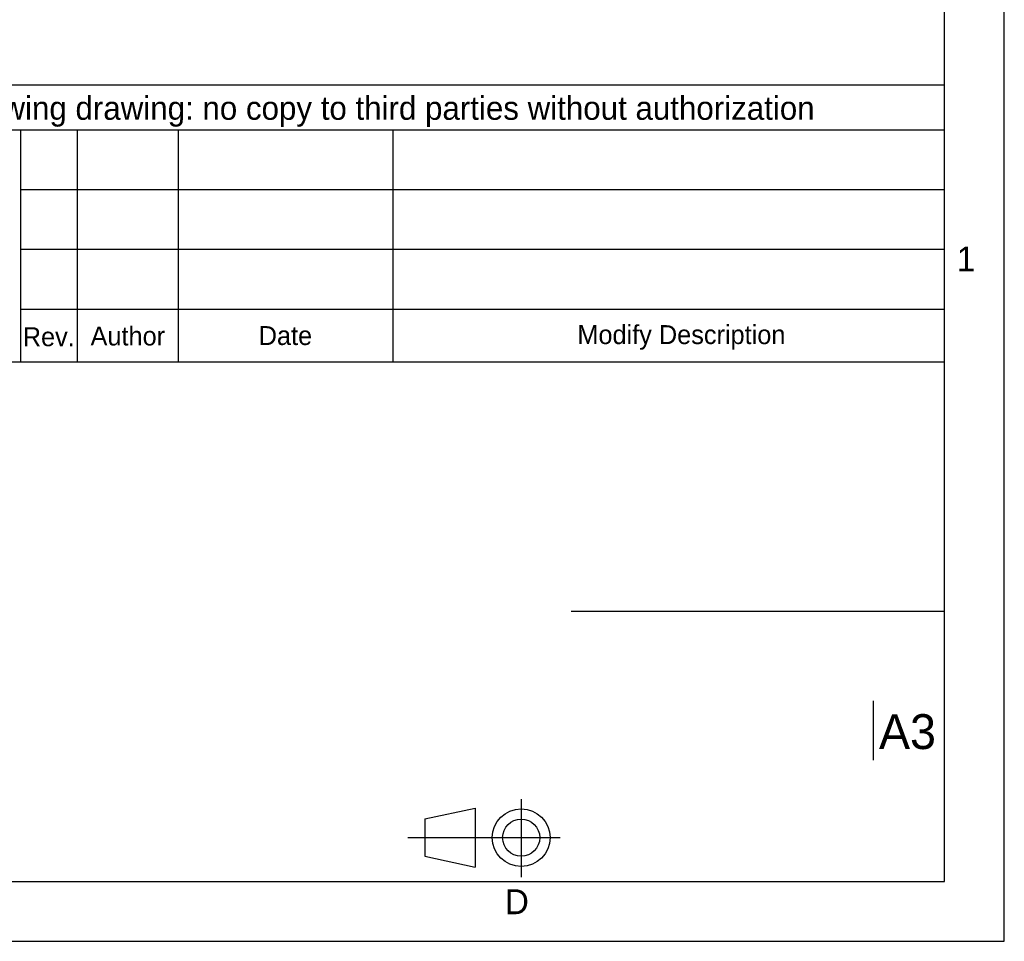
# Model space of a CAD drawing. Header units: millimetres. Extents: x 0 to 420, y 0 to 297.
# Tile 22 of 36: x 321 to 420, y 0 to 93. Entities that reach past the tile are written whole.
import ezdxf

# ---------------------------------------------------------------- set-up
doc = ezdxf.new("R2010")
doc.units = ezdxf.units.MM
doc.header["$LTSCALE"] = 23.1
doc.layers.get('0').update_dxf_attribs({"linetype": 'CONTINUOUS'})
doc.styles.add('TEXTSTYLE_2', font='trium.ttf')

msp = doc.modelspace()

# ---------------------------------------------------------------- linework, layer by layer
at = {"color": 2, "linetype": 'CONTINUOUS'}
for p, q in [((420, 0), (420, 297)), ((228.00618, 86.01578), (414.00618, 86.01578)), ((228.00618, 81.52126), (414.00618, 81.52126)), ((321.19787, 81.52126), (321.19787, 58.19553)), ((326.92218, 58.19553), (326.92218, 81.52126)), ((337.04555, 58.19553), (337.04555, 81.52126)), ((358.62367, 58.19553), (358.62367, 81.52126)), ((321.19787, 75.51664), (414.00618, 75.51664)), ((321.19787, 69.51202), (414.00618, 69.51202)), ((321.19787, 63.5074), (414.00618, 63.5074)), ((376.50417, 33.16677), (413.97117, 33.16677)), ((406.83245, 24.14734), (406.83245, 18.18076)), ((371.47428, 14.2728), (371.47428, 6.45308)), ((361.80252, 12.31787), (366.84908, 13.3584)), ((366.84908, 13.3584), (366.84908, 7.45123)), ((361.80252, 12.31787), (361.80252, 8.54624)), ((360.10482, 10.41439), (375.38414, 10.41439)), ((361.80252, 8.54624), (366.84908, 7.45123)), ((0, 0), (420, 0))]:
    msp.add_line(p, q, dxfattribs=at)
at = {"color": 7, "linetype": 'CONTINUOUS'}
for p, q in [((414, 6), (414, 291)), ((228.00618, 58.19553), (414.00002, 58.19112)), ((18, 6), (414, 6))]:
    msp.add_line(p, q, dxfattribs=at)
at = {"color": 2, "linetype": 'CONTINUOUS'}
for radius in [2.89927, 1.86486]:
    msp.add_circle((371.47428, 10.41439), radius, dxfattribs=at)

# ---------------------------------------------------------------- texts
at = {"color": 2, "linetype": 'CONTINUOUS', "line_spacing_factor": 0.9, "style": 'TEXTSTYLE_2'}
for s, insert, char_height, width, attachment_point in [('GEFRAN S.p.A. reserves in terms of law, the property in the following drawing: no copy to third parties without authorization', (229.0759, 84.86435), 2.35, 182.6385185, 1), ('1', (416.1442, 69.78408), 2.5, 1.9166667, 2), ('Rev.', (321.41155, 61.67453), 1.9, 5.4537037, 1), ('Author', (328.21956, 61.74848), 1.9, 7.9237037, 1), ('Date', (345.11025, 61.79269), 1.9, 5.5944444, 1), ('Modify Description', (377.11543, 61.88744), 1.9, 22.1877778, 1), ('A3', (407.41007, 22.81084), 3.5, 5.9111111, 1), ('D', (371.0394, 5.22447), 2.5, 2.5, 2)]:
    msp.add_mtext(s, dxfattribs=dict(at, insert=insert, char_height=char_height, width=width, attachment_point=attachment_point))

doc.saveas('drawing.dxf')
